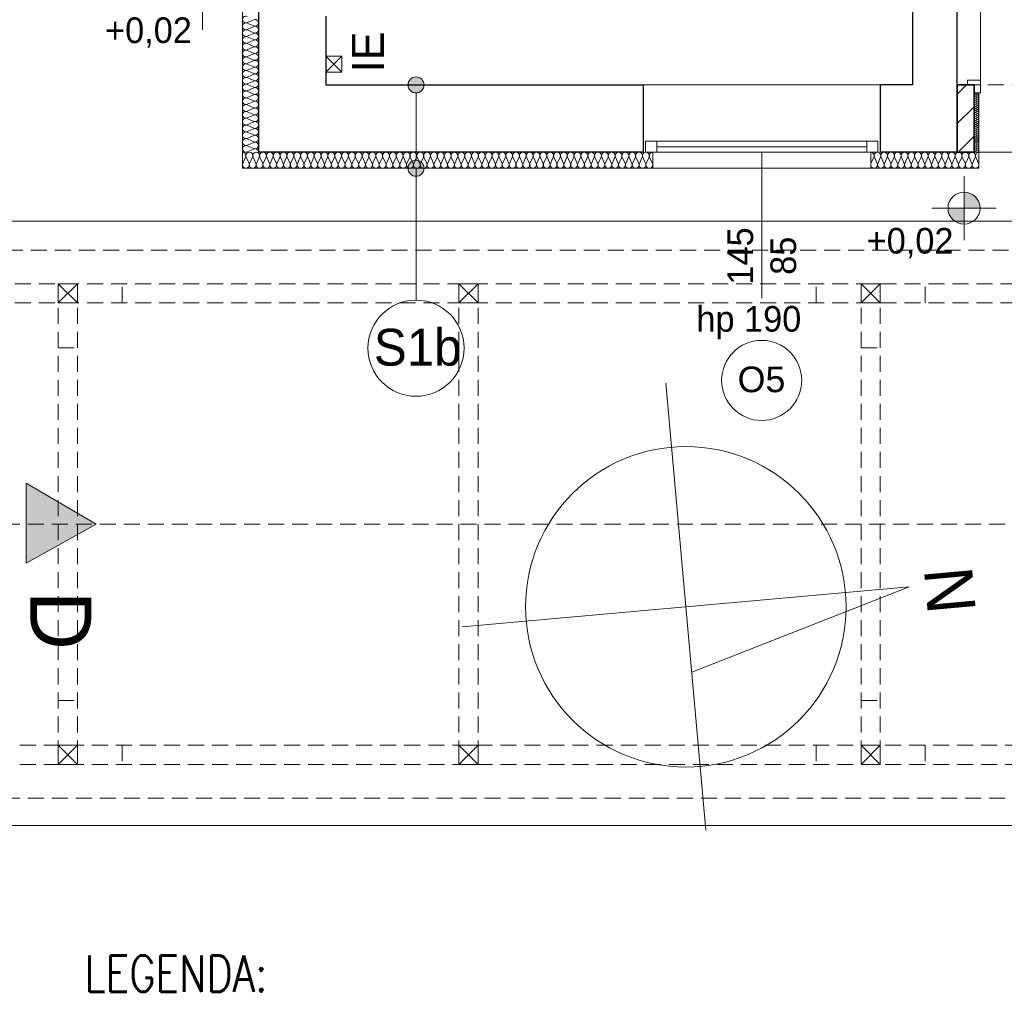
# Model space of a CAD drawing. Header units: inches. Extents: x -515158 to -470211, y -1887 to 84268.
# Tile 37 of 102: x -508388 to -502245, y 32186 to 38255. Entities that reach past the tile are written whole.
import ezdxf

# ---------------------------------------------------------------- set-up
doc = ezdxf.new("R2010")
doc.units = ezdxf.units.IN
doc.header["$MEASUREMENT"] = 0
doc.linetypes.add('Krawędzie ukryte', pattern=[150, 100, -50])
for name, color, linetype, lineweight in [('#podkład', 252, 'Continuous', 9), ('Arch drzwi_Nr_Pióra__10', 252, 'Continuous', 18), ('Arch ocieplenie_Nr_Pióra__9', 252, 'Continuous', 9), ('Arch opisy okien_Nr_Pióra__9', 252, 'Continuous', 9), ('Arch opisy_Nr_Pióra__1', 252, 'Continuous', 25), ('Arch opisy_Nr_Pióra__21', 252, 'Continuous', 9), ('Arch opisy_Nr_Pióra__9', 252, 'Continuous', 9), ('ARCH TABELA_Nr_Pióra__21', 252, 'Continuous', 9), ('Arch tabelki_Nr_Pióra__21', 252, 'Continuous', 9), ('Arch wykończenie_Nr_Pióra__3', 252, 'Continuous', 18), ('Arch zmurowania_Nr_Pióra__21', 252, 'Continuous', 9), ('Arch zmurowania_Nr_Pióra__27', 252, 'Continuous', 35), ('INSTALACJA IE_Nr_Pióra__88', 252, 'Continuous', 20), ('INWENT KONST. DREWNIANA_Nr_Pióra__21', 252, 'Continuous', 9), ('INWENT OPISY_Nr_Pióra__21', 252, 'Continuous', 9), ('INWENT OPISY_Nr_Pióra__41', 252, 'Continuous', 15), ('INWENT OPISY_Nr_Pióra__88', 252, 'Continuous', 20), ('INWENT RZĘDNE_Nr_Pióra__21', 252, 'Continuous', 9), ('INWENT TEREN_Nr_Pióra__21', 252, 'Continuous', 9), ('INWENT. DRZWI_Nr_Pióra__5', 252, 'Continuous', 13), ('INWENT. OKNA_Nr_Pióra__21', 252, 'Continuous', 9), ('INWENT. OKNA_Nr_Pióra__5', 252, 'Continuous', 13), ('INWENT.ŚCIANY_Nr_Pióra__1', 252, 'Continuous', 25), ('INWENT.ŚCIANY_Nr_Pióra__21', 252, 'Continuous', 9), ('Istniejące stropy_Nr_Pióra__5', 252, 'Continuous', 13)]:
    doc.layers.add(name, color=color, linetype=linetype, lineweight=lineweight)
doc.layers.add('IS_Text_Odbiornikow_Therm', color=7, linetype='Continuous')
doc.styles.add('GENERATED_STYLE_10', font='arial.ttf')
doc.styles.add('GENERATED_STYLE_3', font='txt')
doc.styles.add('GENERATED_STYLE_7', font='txt')
doc.styles.add('ROMANS', font='romans', dxfattribs={"width": 0.8})

# ---------------------------------------------------------------- blocks, each defined once
blk = doc.blocks.new('parter')
at = {"layer": 'Arch opisy_Nr_Pióra__21', "linetype": 'Continuous'}
for points in [[(-505865.4, 37847.6), (-505869.2, 37866.8), (-505880.1, 37883), (-505896.3, 37893.8), (-505915.4, 37897.6), (-505934.6, 37893.8), (-505950.8, 37883), (-505961.6, 37866.8), (-505965.4, 37847.6), (-505961.6, 37828.5), (-505950.8, 37812.3), (-505934.6, 37801.4), (-505915.4, 37797.6), (-505896.3, 37801.4), (-505880.1, 37812.3), (-505869.2, 37828.5)], [(-505865.4, 37327.6), (-505869.2, 37346.8), (-505880.1, 37363), (-505896.3, 37373.8), (-505915.4, 37377.6), (-505934.6, 37373.8), (-505950.8, 37363), (-505961.6, 37346.8), (-505965.4, 37327.6), (-505961.6, 37308.5), (-505950.8, 37292.3), (-505934.6, 37281.4), (-505915.4, 37277.6), (-505896.3, 37281.4), (-505880.1, 37292.3), (-505869.2, 37308.5)]]:
    blk.add_hatch(color=252, dxfattribs=at).paths.add_polyline_path(points, flags=0)
at = {"layer": 'Arch zmurowania_Nr_Pióra__21', "linetype": 'Continuous'}
h = blk.add_hatch(dxfattribs=at)
h.set_pattern_fill('Common_Brick', color=252, style=0, pattern_type=2)
h.set_pattern_definition([(45, (0, 0), (-91.923878, 91.923878), [])])
h.paths.add_polyline_path([(-502538.3, 37427.6), (-502433.3, 37427.6), (-502433.3, 37847.6), (-502538.3, 37847.6)], flags=0)
at = {"layer": 'INWENT RZĘDNE_Nr_Pióra__21', "linetype": 'Continuous'}
for points in [[(-502496, 37078.8), (-502396, 37078.8), (-502403.6, 37117), (-502425.3, 37149.5), (-502457.7, 37171.2), (-502496, 37178.8)], [(-502496, 37078.8), (-502596, 37078.8), (-502588.4, 37040.5), (-502566.7, 37008.1), (-502534.3, 36986.4), (-502496, 36978.8)]]:
    blk.add_hatch(color=252, dxfattribs=at).paths.add_polyline_path(points, flags=0)
at = {"color": 252}
blk.add_line((-506478.3, 37847.6), (-502818.3, 37847.6), dxfattribs=at)
at = {"layer": 'Arch drzwi_Nr_Pióra__10', "color": 252, "linetype": 'Continuous'}
for p, q in [((-502393.3, 37877.6), (-502393.3, 38777.6)), ((-502473.3, 37877.6), (-502393.3, 37877.6)), ((-502473.3, 37877.6), (-502473.3, 37847.6)), ((-502393.3, 37877.6), (-502393.3, 37797.6)), ((-502393.3, 37797.6), (-502433.9, 37797.6))]:
    blk.add_line(p, q, dxfattribs=at)
blk.add_arc((-502393.3, 37877.6), 900, 0, 90, dxfattribs=at)
at = {"layer": 'Arch ocieplenie_Nr_Pióra__9', "color": 252, "linetype": 'Continuous'}
for p, q in [((-506968.5, 38236.9), (-506928.1, 38254.6)), ((-506928.1, 38215.7), (-506968.5, 38233.3)), ((-506968.5, 38194.4), (-506928.1, 38212.1)), ((-506928.1, 38173.2), (-506968.5, 38190.8)), ((-506968.5, 38151.9), (-506928.1, 38169.6)), ((-506928.1, 38130.7), (-506968.5, 38148.3)), ((-506968.5, 38109.4), (-506928.1, 38127.1)), ((-506928.1, 38088.2), (-506968.5, 38105.8)), ((-506968.5, 38066.9), (-506928.1, 38084.6)), ((-506928.1, 38045.7), (-506968.5, 38063.3)), ((-506968.5, 38024.4), (-506928.1, 38042.1)), ((-506928.1, 38003.2), (-506968.5, 38020.8)), ((-506968.5, 37981.9), (-506928.1, 37999.6)), ((-506928.1, 37960.7), (-506968.5, 37978.3)), ((-506968.5, 37939.4), (-506928.1, 37957.1)), ((-506928.1, 37918.2), (-506968.5, 37935.8)), ((-506968.5, 37896.9), (-506928.1, 37914.6)), ((-506928.1, 37875.7), (-506968.5, 37893.3)), ((-506968.5, 37854.4), (-506928.1, 37872.1)), ((-506928.1, 37833.2), (-506968.5, 37850.8)), ((-506968.5, 37811.9), (-506928.1, 37829.6)), ((-506928.1, 37790.7), (-506968.5, 37808.3)), ((-506968.5, 37769.4), (-506928.1, 37787.1)), ((-502412.3, 37797.1), (-502424.4, 37791.8)), ((-502424.4, 37790.7), (-502412.3, 37785.4)), ((-502412.3, 37784.3), (-502424.4, 37779)), ((-506928.1, 37748.2), (-506968.5, 37765.8)), ((-506968.5, 37726.9), (-506928.1, 37744.6)), ((-506928.1, 37705.7), (-506968.5, 37723.3)), ((-502424.4, 37778), (-502412.3, 37772.7)), ((-502412.3, 37771.6), (-502424.4, 37766.3)), ((-502424.4, 37765.2), (-502412.3, 37759.9)), ((-502412.3, 37758.8), (-502424.4, 37753.5)), ((-502424.4, 37752.4), (-502412.3, 37747.1)), ((-502412.3, 37746.1), (-502424.4, 37740.8)), ((-502424.4, 37739.7), (-502412.3, 37734.4)), ((-502412.3, 37733.3), (-502424.4, 37728)), ((-502424.4, 37726.9), (-502412.3, 37721.6)), ((-506968.5, 37684.4), (-506928.1, 37702.1)), ((-506928.1, 37663.2), (-506968.5, 37680.8)), ((-502412.3, 37720.5), (-502424.4, 37715.2)), ((-502424.4, 37714.2), (-502412.3, 37708.9)), ((-502412.3, 37707.8), (-502424.4, 37702.5)), ((-502424.4, 37701.4), (-502412.3, 37696.1)), ((-502412.3, 37695), (-502424.4, 37689.7)), ((-502424.4, 37688.6), (-502412.3, 37683.3)), ((-502412.3, 37682.3), (-502424.4, 37677)), ((-502424.4, 37675.9), (-502412.3, 37670.6)), ((-502412.3, 37669.5), (-502424.4, 37664.2)), ((-502424.4, 37663.1), (-502412.3, 37657.8)), ((-506968.5, 37641.9), (-506928.1, 37659.6)), ((-506928.1, 37620.7), (-506968.5, 37638.3)), ((-506968.5, 37599.4), (-506928.1, 37617.1)), ((-502412.3, 37656.8), (-502424.4, 37651.4)), ((-502424.4, 37650.4), (-502412.3, 37645.1)), ((-502412.3, 37644), (-502424.4, 37638.7)), ((-502424.4, 37637.6), (-502412.3, 37632.3)), ((-502412.3, 37631.2), (-502424.4, 37625.9)), ((-502424.4, 37624.9), (-502412.3, 37619.5)), ((-502412.3, 37618.5), (-502424.4, 37613.2)), ((-502424.4, 37612.1), (-502412.3, 37606.8)), ((-502412.3, 37605.7), (-502424.4, 37600.4)), ((-502424.4, 37599.3), (-502412.3, 37594)), ((-506928.1, 37578.2), (-506968.5, 37595.8)), ((-506968.5, 37556.9), (-506928.1, 37574.6)), ((-506928.1, 37535.7), (-506968.5, 37553.3)), ((-502412.3, 37593), (-502424.4, 37587.7)), ((-502424.4, 37586.6), (-502412.3, 37581.3)), ((-502412.3, 37580.2), (-502424.4, 37574.9)), ((-502424.4, 37573.8), (-502412.3, 37568.5)), ((-502412.3, 37567.4), (-502424.4, 37562.1)), ((-502424.4, 37561.1), (-502412.3, 37555.8)), ((-502412.3, 37554.7), (-502424.4, 37549.4)), ((-502424.4, 37548.3), (-502412.3, 37543)), ((-502412.3, 37541.9), (-502424.4, 37536.6)), ((-506968.5, 37514.4), (-506928.1, 37532.1)), ((-506928.1, 37493.2), (-506968.5, 37510.8)), ((-506968.5, 37471.9), (-506928.1, 37489.6)), ((-502424.4, 37535.5), (-502412.3, 37530.2)), ((-502412.3, 37529.2), (-502424.4, 37523.9)), ((-502424.4, 37522.8), (-502412.3, 37517.5)), ((-502412.3, 37516.4), (-502424.4, 37511.1)), ((-502424.4, 37510), (-502412.3, 37504.7)), ((-502412.3, 37503.6), (-502424.4, 37498.3)), ((-502424.4, 37497.3), (-502412.3, 37492)), ((-502412.3, 37490.9), (-502424.4, 37485.6)), ((-502424.4, 37484.5), (-502412.3, 37479.2)), ((-502412.3, 37478.1), (-502424.4, 37472.8)), ((-506928.1, 37450.7), (-506968.5, 37468.3)), ((-506968.5, 37429.4), (-506928.1, 37447.1)), ((-502424.4, 37471.8), (-502412.3, 37466.4)), ((-502412.3, 37465.4), (-502424.4, 37460.1)), ((-502424.4, 37459), (-502412.3, 37453.7)), ((-502412.3, 37452.6), (-502424.4, 37447.3)), ((-502424.4, 37446.2), (-502412.3, 37440.9)), ((-502412.3, 37439.9), (-502424.4, 37434.5)), ((-502424.4, 37433.5), (-502412.3, 37428.2)), ((-506978.8, 37397.8), (-506996.5, 37357.4)), ((-506957.5, 37357.4), (-506975.2, 37397.8)), ((-506936.1, 37397.8), (-506953.9, 37357.4)), ((-506914.8, 37357.4), (-506932.5, 37397.8)), ((-506893.4, 37397.8), (-506911.2, 37357.4)), ((-506872.1, 37357.4), (-506889.9, 37397.8)), ((-506850.8, 37397.8), (-506868.5, 37357.4)), ((-506829.5, 37357.4), (-506847.2, 37397.8)), ((-506808.1, 37397.8), (-506825.9, 37357.4)), ((-506786.8, 37357.4), (-506804.5, 37397.8)), ((-506765.4, 37397.8), (-506783.2, 37357.4)), ((-506744.1, 37357.4), (-506761.9, 37397.8)), ((-506722.8, 37397.8), (-506740.5, 37357.4)), ((-506701.5, 37357.4), (-506719.2, 37397.8)), ((-506680.1, 37397.8), (-506697.9, 37357.4)), ((-506658.8, 37357.4), (-506676.5, 37397.8)), ((-506637.4, 37397.8), (-506655.2, 37357.4)), ((-506616.1, 37357.4), (-506633.9, 37397.8)), ((-506594.8, 37397.8), (-506612.5, 37357.4)), ((-506573.5, 37357.4), (-506591.2, 37397.8)), ((-506552.1, 37397.8), (-506569.9, 37357.4)), ((-506530.8, 37357.4), (-506548.5, 37397.8)), ((-506509.4, 37397.8), (-506527.2, 37357.4)), ((-506488.1, 37357.4), (-506505.9, 37397.8)), ((-506466.8, 37397.8), (-506484.5, 37357.4)), ((-506445.5, 37357.4), (-506463.2, 37397.8)), ((-506424.1, 37397.8), (-506441.9, 37357.4)), ((-506402.8, 37357.4), (-506420.5, 37397.8)), ((-506381.4, 37397.8), (-506399.2, 37357.4)), ((-506360.1, 37357.4), (-506377.9, 37397.8)), ((-506338.8, 37397.8), (-506356.5, 37357.4)), ((-506317.5, 37357.4), (-506335.2, 37397.8)), ((-506296.1, 37397.8), (-506313.9, 37357.4)), ((-506274.8, 37357.4), (-506292.5, 37397.8)), ((-506253.4, 37397.8), (-506271.2, 37357.4)), ((-506232.1, 37357.4), (-506249.9, 37397.8)), ((-506210.8, 37397.8), (-506228.5, 37357.4)), ((-506189.5, 37357.4), (-506207.2, 37397.8)), ((-506168.1, 37397.8), (-506185.9, 37357.4)), ((-506146.8, 37357.4), (-506164.5, 37397.8)), ((-506125.4, 37397.8), (-506143.2, 37357.4)), ((-506104.1, 37357.4), (-506121.9, 37397.8)), ((-506082.8, 37397.8), (-506100.5, 37357.4)), ((-506061.5, 37357.4), (-506079.2, 37397.8)), ((-506040.1, 37397.8), (-506057.9, 37357.4)), ((-506018.8, 37357.4), (-506036.5, 37397.8)), ((-505997.4, 37397.8), (-506015.2, 37357.4)), ((-505976.1, 37357.4), (-505993.9, 37397.8)), ((-505954.8, 37397.8), (-505972.5, 37357.4)), ((-505933.5, 37357.4), (-505951.2, 37397.8)), ((-505912.1, 37397.8), (-505929.9, 37357.4)), ((-505890.8, 37357.4), (-505908.5, 37397.8)), ((-505869.4, 37397.8), (-505887.2, 37357.4)), ((-505848.1, 37357.4), (-505865.9, 37397.8)), ((-505826.8, 37397.8), (-505844.5, 37357.4)), ((-505805.5, 37357.4), (-505823.2, 37397.8)), ((-505784.1, 37397.8), (-505801.9, 37357.4)), ((-505762.8, 37357.4), (-505780.5, 37397.8)), ((-505741.4, 37397.8), (-505759.2, 37357.4)), ((-505720.1, 37357.4), (-505737.9, 37397.8)), ((-505698.8, 37397.8), (-505716.5, 37357.4)), ((-505677.5, 37357.4), (-505695.2, 37397.8)), ((-505656.1, 37397.8), (-505673.9, 37357.4)), ((-505634.8, 37357.4), (-505652.5, 37397.8)), ((-505613.4, 37397.8), (-505631.2, 37357.4)), ((-505592.1, 37357.4), (-505609.9, 37397.8)), ((-505570.8, 37397.8), (-505588.5, 37357.4)), ((-505549.5, 37357.4), (-505567.2, 37397.8)), ((-505528.1, 37397.8), (-505545.9, 37357.4)), ((-505506.8, 37357.4), (-505524.5, 37397.8)), ((-505485.4, 37397.8), (-505503.2, 37357.4)), ((-505464.1, 37357.4), (-505481.9, 37397.8)), ((-505442.8, 37397.8), (-505460.5, 37357.4)), ((-505421.5, 37357.4), (-505439.2, 37397.8)), ((-505400.1, 37397.8), (-505417.9, 37357.4)), ((-505378.8, 37357.4), (-505396.5, 37397.8)), ((-505357.4, 37397.8), (-505375.2, 37357.4)), ((-505336.1, 37357.4), (-505353.9, 37397.8)), ((-505314.8, 37397.8), (-505332.5, 37357.4)), ((-505293.5, 37357.4), (-505311.2, 37397.8)), ((-505272.1, 37397.8), (-505289.9, 37357.4)), ((-505250.8, 37357.4), (-505268.5, 37397.8)), ((-505229.4, 37397.8), (-505247.2, 37357.4)), ((-505208.1, 37357.4), (-505225.9, 37397.8)), ((-505186.8, 37397.8), (-505204.5, 37357.4)), ((-505165.5, 37357.4), (-505183.2, 37397.8)), ((-505144.1, 37397.8), (-505161.9, 37357.4)), ((-505122.8, 37357.4), (-505140.5, 37397.8)), ((-505101.4, 37397.8), (-505119.2, 37357.4)), ((-505080.1, 37357.4), (-505097.9, 37397.8)), ((-505058.8, 37397.8), (-505076.5, 37357.4)), ((-505037.5, 37357.4), (-505055.2, 37397.8)), ((-505016.1, 37397.8), (-505033.9, 37357.4)), ((-504994.8, 37357.4), (-505012.5, 37397.8)), ((-504973.4, 37397.8), (-504991.2, 37357.4)), ((-504952.1, 37357.4), (-504969.9, 37397.8)), ((-504930.8, 37397.8), (-504948.5, 37357.4)), ((-504909.5, 37357.4), (-504927.2, 37397.8)), ((-504888.1, 37397.8), (-504905.9, 37357.4)), ((-504866.8, 37357.4), (-504884.5, 37397.8)), ((-504845.4, 37397.8), (-504863.2, 37357.4)), ((-504824.1, 37357.4), (-504841.9, 37397.8)), ((-504802.8, 37397.8), (-504820.5, 37357.4)), ((-504781.5, 37357.4), (-504799.2, 37397.8)), ((-504760.1, 37397.8), (-504777.9, 37357.4)), ((-504738.8, 37357.4), (-504756.5, 37397.8)), ((-504717.4, 37397.8), (-504735.2, 37357.4)), ((-504696.1, 37357.4), (-504713.9, 37397.8)), ((-504674.8, 37397.8), (-504692.5, 37357.4)), ((-504653.5, 37357.4), (-504671.2, 37397.8)), ((-504632.1, 37397.8), (-504649.9, 37357.4)), ((-504610.8, 37357.4), (-504628.5, 37397.8)), ((-504589.4, 37397.8), (-504607.2, 37357.4)), ((-504568.1, 37357.4), (-504585.9, 37397.8)), ((-504546.8, 37397.8), (-504564.5, 37357.4)), ((-504525.5, 37357.4), (-504543.2, 37397.8)), ((-504504.1, 37397.8), (-504521.9, 37357.4)), ((-504482.8, 37357.4), (-504500.5, 37397.8)), ((-504461.4, 37397.8), (-504479.2, 37357.4)), ((-504440.1, 37357.4), (-504457.9, 37397.8)), ((-503059, 37397.8), (-503076.6, 37357.4)), ((-503037.9, 37357.4), (-503055.5, 37397.8)), ((-503016.8, 37397.8), (-503034.4, 37357.4)), ((-502995.7, 37357.4), (-503013.3, 37397.8)), ((-502974.6, 37397.8), (-502992.2, 37357.4)), ((-502953.5, 37357.4), (-502971.1, 37397.8)), ((-502932.4, 37397.8), (-502950, 37357.4)), ((-502911.3, 37357.4), (-502928.9, 37397.8)), ((-502890.3, 37397.8), (-502907.8, 37357.4)), ((-502869.2, 37357.4), (-502886.7, 37397.8)), ((-502848.1, 37397.8), (-502865.6, 37357.4)), ((-502827, 37357.4), (-502844.5, 37397.8)), ((-502805.9, 37397.8), (-502823.4, 37357.4)), ((-502784.8, 37357.4), (-502802.3, 37397.8)), ((-502763.7, 37397.8), (-502781.2, 37357.4)), ((-502742.6, 37357.4), (-502760.1, 37397.8)), ((-502721.5, 37397.8), (-502739.1, 37357.4)), ((-502700.4, 37357.4), (-502718, 37397.8)), ((-502679.3, 37397.8), (-502696.9, 37357.4)), ((-502658.2, 37357.4), (-502675.8, 37397.8)), ((-502637.1, 37397.8), (-502654.7, 37357.4)), ((-502616, 37357.4), (-502633.6, 37397.8)), ((-502594.9, 37397.8), (-502612.5, 37357.4)), ((-502573.8, 37357.4), (-502591.4, 37397.8)), ((-502552.8, 37397.8), (-502570.3, 37357.4)), ((-502531.7, 37357.4), (-502549.2, 37397.8)), ((-502510.6, 37397.8), (-502528.1, 37357.4)), ((-502489.5, 37357.4), (-502507, 37397.8)), ((-502468.4, 37397.8), (-502485.9, 37357.4)), ((-502447.3, 37357.4), (-502464.8, 37397.8)), ((-502426.2, 37397.8), (-502443.7, 37357.4)), ((-502405.1, 37357.4), (-502422.6, 37397.8))]:
    blk.add_line(p, q, dxfattribs=at)
for centre, major_axis, ratio, start_param, end_param in [((-506977.1, 38256.4), (-21.3, 0), 0.999163, 4.299595, 8.266775), ((-506977.1, 38213.9), (-21.3, 0), 0.999163, 4.299595, 8.266775), ((-506919.6, 38235.1), (-21.3, 0), 0.999163, 1.158004, 5.125183), ((-506919.6, 38192.6), (-21.3, 0), 0.999163, 1.158004, 5.125183), ((-506977.1, 38171.4), (-21.3, 0), 0.999163, 4.299595, 8.266775), ((-506977.1, 38128.9), (-21.3, 0), 0.999163, 4.299595, 8.266775), ((-506919.6, 38150.1), (-21.3, 0), 0.999163, 1.158004, 5.125183), ((-506977.1, 38086.4), (-21.3, 0), 0.999163, 4.299595, 8.266775), ((-506919.6, 38107.6), (-21.3, 0), 0.999163, 1.158004, 5.125183), ((-506977.1, 38043.9), (-21.3, 0), 0.999163, 4.299595, 8.266775), ((-506919.6, 38065.1), (-21.3, 0), 0.999163, 1.158004, 5.125183), ((-506919.6, 38022.6), (-21.3, 0), 0.999163, 1.158004, 5.125183), ((-506977.1, 38001.4), (-21.3, 0), 0.999163, 4.299595, 8.266775), ((-506977.1, 37958.9), (-21.3, 0), 0.999163, 4.299595, 8.266775), ((-506919.6, 37980.1), (-21.3, 0), 0.999163, 1.158004, 5.125183), ((-506977.1, 37916.4), (-21.3, 0), 0.999163, 4.299595, 8.266775), ((-506919.6, 37937.6), (-21.3, 0), 0.999163, 1.158004, 5.125183), ((-506919.6, 37895.1), (-21.3, 0), 0.999163, 1.158004, 5.125183), ((-506977.1, 37873.9), (-21.3, 0), 0.999163, 4.299595, 8.266775), ((-506977.1, 37831.4), (-21.3, 0), 0.999163, 4.299595, 8.266775), ((-506919.6, 37852.6), (-21.3, 0), 0.999163, 1.158004, 5.125183), ((-506977.1, 37788.9), (-21.3, 0), 0.999163, 4.299595, 8.266775), ((-506919.6, 37810.1), (-21.3, 0), 0.999163, 1.158004, 5.125183), ((-506919.6, 37767.6), (-21.3, 0), 0.999163, 1.158004, 5.125183), ((-502426.9, 37784.9), (6.38, 0), 0.999862, 1.158004, 5.125183), ((-502426.9, 37797.6), (6.38, 0), 0.999862, 3.141593, 5.125182), ((-502409.7, 37791.3), (6.38, 0), 0.999862, 4.299595, 8.266775), ((-502409.7, 37778.5), (6.38, 0), 0.999862, 4.299595, 8.266775), ((-506977.1, 37746.4), (-21.3, 0), 0.999163, 4.299595, 8.266775), ((-506977.1, 37703.9), (-21.3, 0), 0.999163, 4.299595, 8.266775), ((-506919.6, 37725.1), (-21.3, 0), 0.999163, 1.158004, 5.125183), ((-502426.9, 37772.1), (6.38, 0), 0.999862, 1.158004, 5.125183), ((-502426.9, 37759.4), (6.38, 0), 0.999862, 1.158004, 5.125183), ((-502426.9, 37746.6), (6.38, 0), 0.999862, 1.158004, 5.125183), ((-502426.9, 37733.8), (6.38, 0), 0.999862, 1.158004, 5.125183), ((-502426.9, 37721.1), (6.38, 0), 0.999862, 1.158004, 5.125183), ((-502409.7, 37765.7), (6.38, 0), 0.999862, 4.299595, 8.266775), ((-502409.7, 37753), (6.38, 0), 0.999862, 4.299595, 8.266775), ((-502409.7, 37740.2), (6.38, 0), 0.999862, 4.299595, 8.266775), ((-502409.7, 37727.5), (6.38, 0), 0.999862, 4.299595, 8.266775), ((-506977.1, 37661.4), (-21.3, 0), 0.999163, 4.299595, 8.266775), ((-506919.6, 37682.6), (-21.3, 0), 0.999163, 1.158004, 5.125183), ((-506919.6, 37640.1), (-21.3, 0), 0.999163, 1.158004, 5.125183), ((-502426.9, 37708.3), (6.38, 0), 0.999862, 1.158004, 5.125183), ((-502426.9, 37695.6), (6.38, 0), 0.999862, 1.158004, 5.125183), ((-502426.9, 37682.8), (6.38, 0), 0.999862, 1.158004, 5.125183), ((-502426.9, 37670), (6.38, 0), 0.999862, 1.158004, 5.125183), ((-502426.9, 37657.3), (6.38, 0), 0.999862, 1.158004, 5.125183), ((-502409.7, 37714.7), (6.38, 0), 0.999862, 4.299595, 8.266775), ((-502409.7, 37701.9), (6.38, 0), 0.999862, 4.299595, 8.266775), ((-502409.7, 37689.2), (6.38, 0), 0.999862, 4.299595, 8.266775), ((-502409.7, 37676.4), (6.38, 0), 0.999862, 4.299595, 8.266775), ((-502409.7, 37663.7), (6.38, 0), 0.999862, 4.299595, 8.266775), ((-506977.1, 37618.9), (-21.3, 0), 0.999163, 4.299595, 8.266775), ((-506977.1, 37576.4), (-21.3, 0), 0.999163, 4.299595, 8.266775), ((-506919.6, 37597.6), (-21.3, 0), 0.999163, 1.158004, 5.125183), ((-502426.9, 37644.5), (6.38, 0), 0.999862, 1.158004, 5.125183), ((-502426.9, 37631.8), (6.38, 0), 0.999862, 1.158004, 5.125183), ((-502426.9, 37619), (6.38, 0), 0.999862, 1.158004, 5.125183), ((-502426.9, 37606.3), (6.38, 0), 0.999862, 1.158004, 5.125183), ((-502426.9, 37593.5), (6.38, 0), 0.999862, 1.158004, 5.125183), ((-502409.7, 37650.9), (6.38, 0), 0.999862, 4.299595, 8.266775), ((-502409.7, 37638.1), (6.38, 0), 0.999862, 4.299595, 8.266775), ((-502409.7, 37625.4), (6.38, 0), 0.999862, 4.299595, 8.266775), ((-502409.7, 37612.6), (6.38, 0), 0.999862, 4.299595, 8.266775), ((-502409.7, 37599.9), (6.38, 0), 0.999862, 4.299595, 8.266775), ((-506977.1, 37533.9), (-21.3, 0), 0.999163, 4.299595, 8.266775), ((-506919.6, 37555.1), (-21.3, 0), 0.999163, 1.158004, 5.125183), ((-502426.9, 37580.7), (6.38, 0), 0.999862, 1.158004, 5.125183), ((-502426.9, 37568), (6.38, 0), 0.999862, 1.158004, 5.125183), ((-502426.9, 37555.2), (6.38, 0), 0.999862, 1.158004, 5.125183), ((-502426.9, 37542.5), (6.38, 0), 0.999862, 1.158004, 5.125183), ((-502409.7, 37587.1), (6.38, 0), 0.999862, 4.299595, 8.266775), ((-502409.7, 37574.4), (6.38, 0), 0.999862, 4.299595, 8.266775), ((-502409.7, 37561.6), (6.38, 0), 0.999862, 4.299595, 8.266775), ((-502409.7, 37548.8), (6.38, 0), 0.999862, 4.299595, 8.266775), ((-502409.7, 37536.1), (6.38, 0), 0.999862, 4.299595, 8.266775), ((-506977.1, 37491.4), (-21.3, 0), 0.999163, 4.299595, 8.266775), ((-506919.6, 37512.6), (-21.3, 0), 0.999163, 1.158004, 5.125183), ((-506919.6, 37470.1), (-21.3, 0), 0.999163, 1.158004, 5.125183), ((-502426.9, 37529.7), (6.38, 0), 0.999862, 1.158004, 5.125183), ((-502426.9, 37516.9), (6.38, 0), 0.999862, 1.158004, 5.125183), ((-502426.9, 37504.2), (6.38, 0), 0.999862, 1.158004, 5.125183), ((-502426.9, 37491.4), (6.38, 0), 0.999862, 1.158004, 5.125183), ((-502426.9, 37478.7), (6.38, 0), 0.999862, 1.158004, 5.125183), ((-502409.7, 37523.3), (6.38, 0), 0.999862, 4.299595, 8.266775), ((-502409.7, 37510.6), (6.38, 0), 0.999862, 4.299595, 8.266775), ((-502409.7, 37497.8), (6.38, 0), 0.999862, 4.299595, 8.266775), ((-502409.7, 37485), (6.38, 0), 0.999862, 4.299595, 8.266775), ((-502409.7, 37472.3), (6.38, 0), 0.999862, 4.299595, 8.266775), ((-506977.1, 37448.9), (-21.3, 0), 0.999163, 4.299595, 8.266775), ((-506998.3, 37406.4), (-21.3, 0), 0.996929, 2.7288, 4.712389), ((-506955.7, 37406.4), (-21.3, 0), 0.996929, 2.7288, 6.695979), ((-506913, 37406.4), (-21.3, 0), 0.996929, 2.7288, 6.695979), ((-506919.6, 37427.6), (-21.3, 0), 0.999163, 3.141593, 5.125182), ((-506870.3, 37406.4), (-21.3, 0), 0.996929, 2.7288, 6.695979), ((-506827.7, 37406.4), (-21.3, 0), 0.996929, 2.7288, 6.695979), ((-506785, 37406.4), (-21.3, 0), 0.996929, 2.7288, 6.695979), ((-506742.3, 37406.4), (-21.3, 0), 0.996929, 2.7288, 6.695979), ((-506699.7, 37406.4), (-21.3, 0), 0.996929, 2.7288, 6.695979), ((-506657, 37406.4), (-21.3, 0), 0.996929, 2.7288, 6.695979), ((-506614.3, 37406.4), (-21.3, 0), 0.996929, 2.7288, 6.695979), ((-506571.7, 37406.4), (-21.3, 0), 0.996929, 2.7288, 6.695979), ((-506529, 37406.4), (-21.3, 0), 0.996929, 2.7288, 6.695979), ((-506486.3, 37406.4), (-21.3, 0), 0.996929, 2.7288, 6.695979), ((-506443.7, 37406.4), (-21.3, 0), 0.996929, 2.7288, 6.695979), ((-506401, 37406.4), (-21.3, 0), 0.996929, 2.7288, 6.695979), ((-506358.3, 37406.4), (-21.3, 0), 0.996929, 2.7288, 6.695979), ((-506315.7, 37406.4), (-21.3, 0), 0.996929, 2.7288, 6.695979), ((-506273, 37406.4), (-21.3, 0), 0.996929, 2.7288, 6.695979), ((-506230.3, 37406.4), (-21.3, 0), 0.996929, 2.7288, 6.695979), ((-506187.7, 37406.4), (-21.3, 0), 0.996929, 2.7288, 6.695979), ((-506145, 37406.4), (-21.3, 0), 0.996929, 2.7288, 6.695979), ((-506102.3, 37406.4), (-21.3, 0), 0.996929, 2.7288, 6.695979), ((-506059.7, 37406.4), (-21.3, 0), 0.996929, 2.7288, 6.695979), ((-506017, 37406.4), (-21.3, 0), 0.996929, 2.7288, 6.695979), ((-505974.3, 37406.4), (-21.3, 0), 0.996929, 2.7288, 6.695979), ((-505931.7, 37406.4), (-21.3, 0), 0.996929, 2.7288, 6.695979), ((-505889, 37406.4), (-21.3, 0), 0.996929, 2.7288, 6.695979), ((-505846.3, 37406.4), (-21.3, 0), 0.996929, 2.7288, 6.695979), ((-505803.7, 37406.4), (-21.3, 0), 0.996929, 2.7288, 6.695979), ((-505761, 37406.4), (-21.3, 0), 0.996929, 2.7288, 6.695979), ((-505718.3, 37406.4), (-21.3, 0), 0.996929, 2.7288, 6.695979), ((-505675.7, 37406.4), (-21.3, 0), 0.996929, 2.7288, 6.695979), ((-505633, 37406.4), (-21.3, 0), 0.996929, 2.7288, 6.695979), ((-505590.3, 37406.4), (-21.3, 0), 0.996929, 2.7288, 6.695979), ((-505547.7, 37406.4), (-21.3, 0), 0.996929, 2.7288, 6.695979), ((-505505, 37406.4), (-21.3, 0), 0.996929, 2.7288, 6.695979), ((-505462.3, 37406.4), (-21.3, 0), 0.996929, 2.7288, 6.695979), ((-505419.7, 37406.4), (-21.3, 0), 0.996929, 2.7288, 6.695979), ((-505377, 37406.4), (-21.3, 0), 0.996929, 2.7288, 6.695979), ((-505334.3, 37406.4), (-21.3, 0), 0.996929, 2.7288, 6.695979), ((-505291.7, 37406.4), (-21.3, 0), 0.996929, 2.7288, 6.695979), ((-505249, 37406.4), (-21.3, 0), 0.996929, 2.7288, 6.695979), ((-505206.3, 37406.4), (-21.3, 0), 0.996929, 2.7288, 6.695979), ((-505163.7, 37406.4), (-21.3, 0), 0.996929, 2.7288, 6.695979), ((-505121, 37406.4), (-21.3, 0), 0.996929, 2.7288, 6.695979), ((-505078.3, 37406.4), (-21.3, 0), 0.996929, 2.7288, 6.695979), ((-505035.7, 37406.4), (-21.3, 0), 0.996929, 2.7288, 6.695979), ((-504993, 37406.4), (-21.3, 0), 0.996929, 2.7288, 6.695979), ((-504950.3, 37406.4), (-21.3, 0), 0.996929, 2.7288, 6.695979), ((-504907.7, 37406.4), (-21.3, 0), 0.996929, 2.7288, 6.695979), ((-504865, 37406.4), (-21.3, 0), 0.996929, 2.7288, 6.695979), ((-504822.3, 37406.4), (-21.3, 0), 0.996929, 2.7288, 6.695979), ((-504779.7, 37406.4), (-21.3, 0), 0.996929, 2.7288, 6.695979), ((-504737, 37406.4), (-21.3, 0), 0.996929, 2.7288, 6.695979), ((-504694.3, 37406.4), (-21.3, 0), 0.996929, 2.7288, 6.695979), ((-504651.7, 37406.4), (-21.3, 0), 0.996929, 2.7288, 6.695979), ((-504609, 37406.4), (-21.3, 0), 0.996929, 2.7288, 6.695979), ((-504566.3, 37406.4), (-21.3, 0), 0.996929, 2.7288, 6.695979), ((-504523.7, 37406.4), (-21.3, 0), 0.996929, 2.7288, 6.695979), ((-504481, 37406.4), (-21.3, 0), 0.996929, 2.7288, 6.695979), ((-504438.3, 37406.4), (-21.3, 0), 0.996929, 4.712389, 6.695979), ((-503078.3, 37406.4), (0, -21.3), 0.991816, 1.158004, 3.141593), ((-503036.1, 37406.4), (0, -21.3), 0.991816, 1.158004, 5.125183), ((-502993.9, 37406.4), (0, -21.3), 0.991816, 1.158004, 5.125183), ((-502951.8, 37406.4), (0, -21.3), 0.991816, 1.158004, 5.125183), ((-502909.6, 37406.4), (0, -21.3), 0.991816, 1.158004, 5.125183), ((-502867.4, 37406.4), (0, -21.3), 0.991816, 1.158004, 5.125183), ((-502825.2, 37406.4), (0, -21.3), 0.991816, 1.158004, 5.125183), ((-502783, 37406.4), (0, -21.3), 0.991816, 1.158004, 5.125183), ((-502740.8, 37406.4), (0, -21.3), 0.991816, 1.158004, 5.125183), ((-502698.6, 37406.4), (0, -21.3), 0.991816, 1.158004, 5.125183), ((-502656.4, 37406.4), (0, -21.3), 0.991816, 1.158004, 5.125183), ((-502614.3, 37406.4), (0, -21.3), 0.991816, 1.158004, 5.125183), ((-502572.1, 37406.4), (0, -21.3), 0.991816, 1.158004, 5.125183), ((-502529.9, 37406.4), (0, -21.3), 0.991816, 1.158004, 5.125183), ((-502487.7, 37406.4), (0, -21.3), 0.991816, 1.158004, 5.125183), ((-502445.5, 37406.4), (0, -21.3), 0.991816, 1.158004, 5.125183), ((-502426.9, 37465.9), (6.38, 0), 0.999862, 1.158004, 5.125183), ((-502426.9, 37453.1), (6.38, 0), 0.999862, 1.158004, 5.125183), ((-502426.9, 37440.4), (6.38, 0), 0.999862, 1.158004, 5.125183), ((-502426.9, 37427.6), (6.38, 0), 0.999862, 1.158004, 3.141593), ((-502403.3, 37406.4), (0, -21.3), 0.991816, 3.141593, 5.125182), ((-502409.7, 37459.5), (6.38, 0), 0.999862, 4.299595, 8.266775), ((-502409.7, 37446.8), (6.38, 0), 0.999862, 4.299595, 8.266775), ((-502409.7, 37434), (6.38, 0), 0.999862, 4.299595, 8.266775), ((-506977, 37348.9), (-21.3, 0), 0.996929, 5.870392, 9.837571), ((-506934.3, 37348.9), (-21.3, 0), 0.996929, 5.870392, 9.837571), ((-506891.7, 37348.9), (-21.3, 0), 0.996929, 5.870392, 9.837571), ((-506849, 37348.9), (-21.3, 0), 0.996929, 5.870392, 9.837571), ((-506806.3, 37348.9), (-21.3, 0), 0.996929, 5.870392, 9.837571), ((-506763.7, 37348.9), (-21.3, 0), 0.996929, 5.870392, 9.837571), ((-506721, 37348.9), (-21.3, 0), 0.996929, 5.870392, 9.837571), ((-506678.3, 37348.9), (-21.3, 0), 0.996929, 5.870392, 9.837571), ((-506635.7, 37348.9), (-21.3, 0), 0.996929, 5.870392, 9.837571), ((-506593, 37348.9), (-21.3, 0), 0.996929, 5.870392, 9.837571), ((-506550.3, 37348.9), (-21.3, 0), 0.996929, 5.870392, 9.837571), ((-506507.7, 37348.9), (-21.3, 0), 0.996929, 5.870392, 9.837571), ((-506465, 37348.9), (-21.3, 0), 0.996929, 5.870392, 9.837571), ((-506422.3, 37348.9), (-21.3, 0), 0.996929, 5.870392, 9.837571), ((-506379.7, 37348.9), (-21.3, 0), 0.996929, 5.870392, 9.837571), ((-506337, 37348.9), (-21.3, 0), 0.996929, 5.870392, 9.837571), ((-506294.3, 37348.9), (-21.3, 0), 0.996929, 5.870392, 9.837571), ((-506251.7, 37348.9), (-21.3, 0), 0.996929, 5.870392, 9.837571), ((-506209, 37348.9), (-21.3, 0), 0.996929, 5.870392, 9.837571), ((-506166.3, 37348.9), (-21.3, 0), 0.996929, 5.870392, 9.837571), ((-506123.7, 37348.9), (-21.3, 0), 0.996929, 5.870392, 9.837571), ((-506081, 37348.9), (-21.3, 0), 0.996929, 5.870392, 9.837571), ((-506038.3, 37348.9), (-21.3, 0), 0.996929, 5.870392, 9.837571), ((-505995.7, 37348.9), (-21.3, 0), 0.996929, 5.870392, 9.837571), ((-505953, 37348.9), (-21.3, 0), 0.996929, 5.870392, 9.837571), ((-505910.3, 37348.9), (-21.3, 0), 0.996929, 5.870392, 9.837571), ((-505867.7, 37348.9), (-21.3, 0), 0.996929, 5.870392, 9.837571), ((-505825, 37348.9), (-21.3, 0), 0.996929, 5.870392, 9.837571), ((-505782.3, 37348.9), (-21.3, 0), 0.996929, 5.870392, 9.837571), ((-505739.7, 37348.9), (-21.3, 0), 0.996929, 5.870392, 9.837571), ((-505697, 37348.9), (-21.3, 0), 0.996929, 5.870392, 9.837571), ((-505654.3, 37348.9), (-21.3, 0), 0.996929, 5.870392, 9.837571), ((-505611.7, 37348.9), (-21.3, 0), 0.996929, 5.870392, 9.837571), ((-505569, 37348.9), (-21.3, 0), 0.996929, 5.870392, 9.837571), ((-505526.3, 37348.9), (-21.3, 0), 0.996929, 5.870392, 9.837571), ((-505483.7, 37348.9), (-21.3, 0), 0.996929, 5.870392, 9.837571), ((-505441, 37348.9), (-21.3, 0), 0.996929, 5.870392, 9.837571), ((-505398.3, 37348.9), (-21.3, 0), 0.996929, 5.870392, 9.837571), ((-505355.7, 37348.9), (-21.3, 0), 0.996929, 5.870392, 9.837571), ((-505313, 37348.9), (-21.3, 0), 0.996929, 5.870392, 9.837571), ((-505270.3, 37348.9), (-21.3, 0), 0.996929, 5.870392, 9.837571), ((-505227.7, 37348.9), (-21.3, 0), 0.996929, 5.870392, 9.837571), ((-505185, 37348.9), (-21.3, 0), 0.996929, 5.870392, 9.837571), ((-505142.3, 37348.9), (-21.3, 0), 0.996929, 5.870392, 9.837571), ((-505099.7, 37348.9), (-21.3, 0), 0.996929, 5.870392, 9.837571), ((-505057, 37348.9), (-21.3, 0), 0.996929, 5.870392, 9.837571), ((-505014.3, 37348.9), (-21.3, 0), 0.996929, 5.870392, 9.837571), ((-504971.7, 37348.9), (-21.3, 0), 0.996929, 5.870392, 9.837571), ((-504929, 37348.9), (-21.3, 0), 0.996929, 5.870392, 9.837571), ((-504886.3, 37348.9), (-21.3, 0), 0.996929, 5.870392, 9.837571), ((-504843.7, 37348.9), (-21.3, 0), 0.996929, 5.870392, 9.837571), ((-504801, 37348.9), (-21.3, 0), 0.996929, 5.870392, 9.837571), ((-504758.3, 37348.9), (-21.3, 0), 0.996929, 5.870392, 9.837571), ((-504715.7, 37348.9), (-21.3, 0), 0.996929, 5.870392, 9.837571), ((-504673, 37348.9), (-21.3, 0), 0.996929, 5.870392, 9.837571), ((-504630.3, 37348.9), (-21.3, 0), 0.996929, 5.870392, 9.837571), ((-504587.7, 37348.9), (-21.3, 0), 0.996929, 5.870392, 9.837571), ((-504545, 37348.9), (-21.3, 0), 0.996929, 5.870392, 9.837571), ((-504502.3, 37348.9), (-21.3, 0), 0.996929, 5.870392, 9.837571), ((-504459.7, 37348.9), (-21.3, 0), 0.996929, 5.870392, 9.837571), ((-503057.2, 37348.9), (0, -21.3), 0.991816, 4.299595, 8.266775), ((-503015, 37348.9), (0, -21.3), 0.991816, 4.299595, 8.266775), ((-502972.9, 37348.9), (0, -21.3), 0.991816, 4.299595, 8.266775), ((-502930.7, 37348.9), (0, -21.3), 0.991816, 4.299595, 8.266775), ((-502888.5, 37348.9), (0, -21.3), 0.991816, 4.299595, 8.266775), ((-502846.3, 37348.9), (0, -21.3), 0.991816, 4.299595, 8.266775), ((-502804.1, 37348.9), (0, -21.3), 0.991816, 4.299595, 8.266775), ((-502761.9, 37348.9), (0, -21.3), 0.991816, 4.299595, 8.266775), ((-502719.7, 37348.9), (0, -21.3), 0.991816, 4.299595, 8.266775), ((-502677.5, 37348.9), (0, -21.3), 0.991816, 4.299595, 8.266775), ((-502635.4, 37348.9), (0, -21.3), 0.991816, 4.299595, 8.266775), ((-502593.2, 37348.9), (0, -21.3), 0.991816, 4.299595, 8.266775), ((-502551, 37348.9), (0, -21.3), 0.991816, 4.299595, 8.266775), ((-502508.8, 37348.9), (0, -21.3), 0.991816, 4.299595, 8.266775), ((-502466.6, 37348.9), (0, -21.3), 0.991816, 4.299595, 8.266775), ((-502424.4, 37348.9), (0, -21.3), 0.991816, 4.299595, 8.266775)]:
    blk.add_ellipse(centre, major_axis=major_axis, ratio=ratio, start_param=start_param, end_param=end_param, dxfattribs=at)
at = {"layer": 'Arch opisy_Nr_Pióra__21', "color": 252, "linetype": 'Continuous'}
for p, q in [((-505915.4, 37797.6), (-505915.4, 37377.6)), ((-505915.4, 37327.6), (-505915.4, 36505))]:
    blk.add_line(p, q, dxfattribs=at)
for centre, radius in [((-505915.4, 37847.6), 50), ((-505915.4, 37327.6), 50), ((-505915.4, 36205), 300)]:
    blk.add_circle(centre, radius, dxfattribs=at)
at = {"layer": 'Arch opisy_Nr_Pióra__9', "color": 252, "linetype": 'Continuous'}
blk.add_circle((-503758.3, 36004.1), 250, dxfattribs=at)
at = {"layer": 'ARCH TABELA_Nr_Pióra__21', "color": 252, "linetype": 'Continuous'}
for p, q in [((-504357.6, 35985.9), (-504106.5, 33197.2)), ((-505626.4, 34466), (-502837.7, 34717.1)), ((-504195.3, 34183.2), (-502837.7, 34717.1))]:
    blk.add_line(p, q, dxfattribs=at)
blk.add_circle((-504232, 34591.6), 1000, dxfattribs=at)
at = {"layer": 'Arch wykończenie_Nr_Pióra__3', "color": 252, "linetype": 'Continuous'}
for p, q in [((-506998.3, 38317.6), (-506998.3, 37327.6)), ((-502403.3, 37327.6), (-502403.3, 37797.6)), ((-504438.3, 37427.6), (-504438.3, 37327.6)), ((-503078.3, 37427.6), (-503078.3, 37327.6)), ((-506998.3, 37327.6), (-504438.3, 37327.6)), ((-503078.3, 37327.6), (-502403.3, 37327.6))]:
    blk.add_line(p, q, dxfattribs=at)
at = {"layer": 'Arch zmurowania_Nr_Pióra__27', "color": 252, "linetype": 'Continuous'}
for p, q in [((-502538.3, 37847.6), (-502538.3, 37427.6)), ((-502433.3, 37847.6), (-502538.3, 37847.6)), ((-502433.3, 37427.6), (-502433.3, 37847.6)), ((-502538.3, 37427.6), (-502433.3, 37427.6))]:
    blk.add_line(p, q, dxfattribs=at)
at = {"layer": 'INSTALACJA IE_Nr_Pióra__88', "color": 252, "linetype": 'Continuous'}
for p, q in [((-506478.3, 38027.6), (-506378.3, 37927.6)), ((-506378.3, 38027.6), (-506478.3, 37927.6)), ((-506478.3, 38027.6), (-506378.3, 38027.6)), ((-506478.3, 37927.6), (-506478.3, 38027.6)), ((-506378.3, 38027.6), (-506378.3, 37927.6)), ((-506378.3, 37927.6), (-506478.3, 37927.6))]:
    blk.add_line(p, q, dxfattribs=at)
at = {"layer": 'INWENT KONST. DREWNIANA_Nr_Pióra__21', "color": 252, "linetype": 'Krawędzie ukryte'}
for p, q in [((-513118.3, 36817.6), (-498038.3, 36817.6)), ((-512918.3, 36607.6), (-498088.3, 36607.6)), ((-508148.3, 36607.6), (-508148.3, 33607.6)), ((-508028.3, 36607.6), (-508028.3, 33607.6)), ((-507748.3, 36487.6), (-507748.3, 36607.6)), ((-505648.3, 36607.6), (-505648.3, 33607.6)), ((-505528.3, 36607.6), (-505528.3, 33607.6)), ((-503418.3, 36487.6), (-503418.3, 36607.6)), ((-503138.3, 36607.6), (-503138.3, 33607.6)), ((-503018.3, 36607.6), (-503018.3, 33607.6)), ((-502738.3, 36487.6), (-502738.3, 36607.6)), ((-512918.3, 36487.6), (-498088.3, 36487.6)), ((-508148.3, 36207.6), (-508028.3, 36207.6)), ((-503138.3, 36207.6), (-503018.3, 36207.6)), ((-498038.3, 35107.6), (-513118.3, 35107.6)), ((-508148.3, 34007.6), (-508028.3, 34007.6)), ((-503138.3, 34007.6), (-503018.3, 34007.6)), ((-498088.3, 33727.6), (-512918.3, 33727.6)), ((-507748.3, 33727.6), (-507748.3, 33607.6)), ((-503418.3, 33727.6), (-503418.3, 33607.6)), ((-502738.3, 33727.6), (-502738.3, 33607.6)), ((-498088.3, 33607.6), (-512918.3, 33607.6)), ((-498038.3, 33397.6), (-513118.3, 33397.6))]:
    blk.add_line(p, q, dxfattribs=at)
at = {"layer": 'INWENT KONST. DREWNIANA_Nr_Pióra__21', "color": 252, "linetype": 'Continuous'}
for p, q in [((-508148.3, 36607.6), (-508028.3, 36487.6)), ((-508148.3, 36487.6), (-508028.3, 36607.6)), ((-508148.3, 36607.6), (-508028.3, 36607.6)), ((-508148.3, 36487.6), (-508148.3, 36607.6)), ((-508028.3, 36607.6), (-508028.3, 36487.6)), ((-505648.3, 36607.6), (-505528.3, 36487.6)), ((-505648.3, 36487.6), (-505528.3, 36607.6)), ((-505648.3, 36607.6), (-505528.3, 36607.6)), ((-505648.3, 36487.6), (-505648.3, 36607.6)), ((-505528.3, 36607.6), (-505528.3, 36487.6)), ((-503138.3, 36607.6), (-503018.3, 36487.6)), ((-503138.3, 36487.6), (-503018.3, 36607.6)), ((-503138.3, 36607.6), (-503018.3, 36607.6)), ((-503138.3, 36487.6), (-503138.3, 36607.6)), ((-503018.3, 36607.6), (-503018.3, 36487.6)), ((-508028.3, 36487.6), (-508148.3, 36487.6)), ((-505528.3, 36487.6), (-505648.3, 36487.6)), ((-503018.3, 36487.6), (-503138.3, 36487.6)), ((-508148.3, 33727.6), (-508028.3, 33607.6)), ((-508148.3, 33607.6), (-508028.3, 33727.6)), ((-508148.3, 33727.6), (-508028.3, 33727.6)), ((-508148.3, 33607.6), (-508148.3, 33727.6)), ((-508028.3, 33727.6), (-508028.3, 33607.6)), ((-505648.3, 33727.6), (-505528.3, 33607.6)), ((-505648.3, 33607.6), (-505528.3, 33727.6)), ((-505648.3, 33727.6), (-505528.3, 33727.6)), ((-505648.3, 33607.6), (-505648.3, 33727.6)), ((-505528.3, 33727.6), (-505528.3, 33607.6)), ((-503138.3, 33727.6), (-503018.3, 33607.6)), ((-503138.3, 33607.6), (-503018.3, 33727.6)), ((-503138.3, 33727.6), (-503018.3, 33727.6)), ((-503138.3, 33607.6), (-503138.3, 33727.6)), ((-503018.3, 33727.6), (-503018.3, 33607.6)), ((-508028.3, 33607.6), (-508148.3, 33607.6)), ((-505528.3, 33607.6), (-505648.3, 33607.6)), ((-503018.3, 33607.6), (-503138.3, 33607.6))]:
    blk.add_line(p, q, dxfattribs=at)
at = {"layer": 'INWENT OPISY_Nr_Pióra__21', "color": 252, "linetype": 'Continuous'}
blk.add_solid([(-508348.3, 34863.3), (-508348.3, 35363.3), (-507912.1, 35107.6)], dxfattribs=at)
at = {"layer": 'INWENT OPISY_Nr_Pióra__41', "color": 252, "linetype": 'Continuous'}
for p, q in [((-507912.1, 35107.6), (-508348.3, 35363.3)), ((-508348.3, 34863.3), (-508348.3, 35363.3)), ((-508348.3, 34863.3), (-507912.1, 35107.6))]:
    blk.add_line(p, q, dxfattribs=at)
at = {"layer": 'INWENT RZĘDNE_Nr_Pióra__21', "color": 252, "linetype": 'Continuous'}
for p, q in [((-507248, 38192.4), (-507248, 38592.4)), ((-502496, 36878.8), (-502496, 37278.8)), ((-502696, 37078.8), (-502296, 37078.8))]:
    blk.add_line(p, q, dxfattribs=at)
blk.add_circle((-502496, 37078.8), 100, dxfattribs=at)
at = {"layer": 'INWENT TEREN_Nr_Pióra__21', "color": 252, "linetype": 'Continuous'}
for p, q in [((-498038.3, 36997.6), (-514958.3, 36997.6)), ((-498038.3, 33227.6), (-513568.3, 33227.6))]:
    blk.add_line(p, q, dxfattribs=at)
at = {"layer": 'INWENT. DRZWI_Nr_Pióra__5', "color": 252, "linetype": 'Continuous'}
blk.add_line((-502538.3, 37427.6), (-501348.3, 37427.6), dxfattribs=at)
at = {"layer": 'INWENT. OKNA_Nr_Pióra__5', "color": 252, "linetype": 'Continuous'}
for p, q in [((-504483.3, 37427.6), (-504483.3, 37497.6)), ((-503033.3, 37497.6), (-504483.3, 37497.6)), ((-504413.3, 37427.6), (-504413.3, 37497.6)), ((-503103.3, 37427.6), (-503103.3, 37497.6)), ((-503033.3, 37497.6), (-503033.3, 37427.6)), ((-503033.3, 37427.6), (-504483.3, 37427.6)), ((-504413.3, 37462.6), (-503103.3, 37462.6)), ((-503758.3, 37427.6), (-503758.3, 36517.6))]:
    blk.add_line(p, q, dxfattribs=at)
at = {"layer": 'INWENT.ŚCIANY_Nr_Pióra__1', "color": 252, "linetype": 'Continuous'}
for p, q in [((-502818.3, 40887.6), (-502818.3, 37847.6)), ((-502538.3, 37847.6), (-502538.3, 40287.6)), ((-506898.3, 38317.6), (-506898.3, 37427.6)), ((-506478.3, 38277.6), (-506478.3, 37847.6)), ((-506478.3, 37847.6), (-504498.3, 37847.6)), ((-504498.3, 37847.6), (-504498.3, 37427.6)), ((-503018.3, 37847.6), (-503018.3, 37427.6)), ((-502818.3, 37847.6), (-503018.3, 37847.6)), ((-502538.3, 37847.6), (-502538.3, 37427.6)), ((-504498.3, 37427.6), (-506898.3, 37427.6)), ((-502538.3, 37427.6), (-503018.3, 37427.6))]:
    blk.add_line(p, q, dxfattribs=at)
at = {"layer": 'INWENT.ŚCIANY_Nr_Pióra__21', "color": 252, "linetype": 'Continuous'}
for p, q in [((-504498.3, 37847.6), (-503018.3, 37847.6)), ((-504438.3, 37327.6), (-503078.3, 37327.6))]:
    blk.add_line(p, q, dxfattribs=at)
at = {"layer": 'Istniejące stropy_Nr_Pióra__5', "color": 252, "linetype": 'Krawędzie ukryte'}
for p, q in [((-501348.3, 37847.6), (-502538.3, 37847.6)), ((-501348.3, 37427.6), (-502538.3, 37427.6))]:
    blk.add_line(p, q, dxfattribs=at)
at = {"layer": 'Arch opisy okien_Nr_Pióra__9', "color": 252, "linetype": 'Continuous', "style": 'GENERATED_STYLE_10'}
blk.add_text('O5', height=160, dxfattribs=at).set_placement((-503908.8, 35930.7))
at = {"layer": 'Arch opisy_Nr_Pióra__1', "color": 252, "linetype": 'Continuous', "style": 'GENERATED_STYLE_7'}
blk.add_text('S1b', height=230, dxfattribs=at).set_placement((-506178.3, 36096.4))
at = {"layer": 'Arch tabelki_Nr_Pióra__21', "color": 252, "linetype": 'Continuous', "style": 'GENERATED_STYLE_7'}
blk.add_text('N', height=300, rotation=275.14546, dxfattribs=at).set_placement((-502746.7, 34825.7))
at = {"layer": 'INWENT OPISY_Nr_Pióra__21', "color": 252, "linetype": 'Continuous', "style": 'GENERATED_STYLE_7'}
blk.add_text('D', height=380, rotation=270, dxfattribs=at).set_placement((-508321.3, 34690))
at = {"layer": 'INWENT OPISY_Nr_Pióra__88', "color": 252, "linetype": 'Continuous', "style": 'GENERATED_STYLE_7'}
blk.add_text('IE', height=200, rotation=90, dxfattribs=at).set_placement((-506115.8, 37927.6))
at = {"layer": 'INWENT RZĘDNE_Nr_Pióra__21', "color": 252, "char_height": 160, "attachment_point": 7, "style": 'GENERATED_STYLE_3'}
for insert in [(-507855.4, 38079.6), (-503103.3, 36766)]:
    blk.add_mtext('{+0,02}', dxfattribs=dict(at, insert=insert))
at = {"layer": 'INWENT. OKNA_Nr_Pióra__21', "color": 252, "linetype": 'Continuous', "style": 'GENERATED_STYLE_7'}
for s, p in [('145', (-503812.5, 36602.2)), ('85', (-503543.7, 36663.1))]:
    blk.add_text(s, height=160, rotation=90, dxfattribs=at).set_placement(p)
blk.add_text('hp 190', height=160, dxfattribs=at).set_placement((-504165.9, 36308.3))

msp = doc.modelspace()

# ---------------------------------------------------------------- block references
at = {"layer": '#podkład'}
msp.add_blockref('parter', (0, 0), dxfattribs=at)

# ---------------------------------------------------------------- texts
at = {"layer": 'IS_Text_Odbiornikow_Therm', "color": 21, "style": 'ROMANS', "width": 0.8}
msp.add_text('LEGENDA:', height=226.67, dxfattribs=at).set_placement((-507984.2, 32190))

doc.saveas('drawing.dxf')
